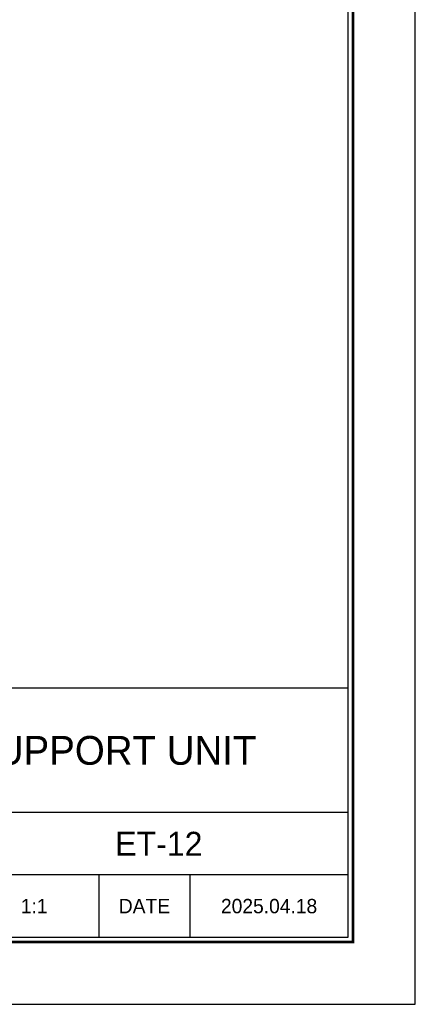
# Model space of a CAD drawing. Header units: millimetres. Extents: x 6885 to 7375, y -821 to -475.
# Tile 2 of 3: x 7307 to 7375, y -821 to -652. Entities that reach past the tile are written whole.
import ezdxf
from ezdxf.enums import TextEntityAlignment as Align

# ---------------------------------------------------------------- set-up
doc = ezdxf.new("R2010")
doc.units = ezdxf.units.MM
doc.header["$LTSCALE"] = 5
doc.layers.add('가는실선', color=1, linetype='Continuous')
doc.layers.add('외형선', color=3, linetype='Continuous')

# ---------------------------------------------------------------- blocks, each defined once
blk = doc.blocks.new('A4도각')
at = {"layer": '가는실선'}
for p, q in [((290, 20), (186, 20)), ((290, 13.5), (241, 13.5)), ((264, 13.5), (264, 7)), ((273.5, 13.5), (273.5, 7))]:
    blk.add_line(p, q, dxfattribs=at)
at = {"layer": '외형선'}
blk.add_line((290, 33), (160, 33), dxfattribs=at)
at = {"layer": '외형선', "color": 0}
blk.add_lwpolyline([(297, 210), (0, 210), (0, 0), (297, 0)], close=True, dxfattribs=at)
at = {"layer": '외형선', "const_width": 0.25}
blk.add_lwpolyline([(290.5, 6.5), (290.5, 203.5), (10, 203.5), (10, 6.5)], close=True, dxfattribs=at)
at = {"layer": '외형선'}
blk.add_lwpolyline([(290, 7), (290, 203), (10.5, 203), (10.5, 7)], close=True, dxfattribs=at)
at = {"color": 3}
blk.add_text('DATE', height=1.5, dxfattribs=at).set_placement((268.75, 10.25), align=Align.MIDDLE_CENTER)
for tag, height, p in [('REASONOFREVISIONS', 1.25, (88.5, 15.75)), ('REVISIONER', 1.25, (114.5, 15.75)), ('CHECKER', 1.25, (127.5, 15.75)), ('REVISIONDATE', 1.25, (140.5, 15.75)), ('HEATTREAT', 0.8, (153.5, 14)), ('SCALE', 1.5, (257.25, 10.25)), ('DATE', 1.5, (281.75, 10.25)), ('APRROVEDFINISH', 0.8, (153.5, 8.800000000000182))]:
    blk.add_attdef(tag, text='', height=height, dxfattribs=at).set_placement(p, align=Align.MIDDLE_CENTER)
for tag, p in [('필렛', (179.25, 10.89999999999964)), ('모따기', (179.25, 8.300000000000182))]:
    blk.add_attdef(tag, text='', height=1.15, dxfattribs=at).set_placement(p, align=Align.MIDDLE_LEFT)
at = {"layer": '외형선'}
for tag, height, p in [('APPROVED', 1.5, (219.75, 30.83333333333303)), ('도면타이틀', 5, (265.5, 26.5)), ('CHECKED', 1.5, (219.75, 26.5)), ('DRAWED', 1.5, (219.75, 22.16666666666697)), ('도면번호', 2.5, (270.25, 16.75)), ('도면SIZE', 2, (237.7612911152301, 11.44390227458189))]:
    blk.add_attdef(tag, text='', height=height, dxfattribs=at).set_placement(p, align=Align.MIDDLE_CENTER)

msp = doc.modelspace()

# ---------------------------------------------------------------- block references
ref = msp.add_blockref('A4도각', (6884.627593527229, -821.0655051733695), dxfattribs=dict(xscale=1.65, yscale=1.65, zscale=1.65))
ref.add_attrib('DATE', '2025.04.18', dxfattribs={"color": 3, "height": 2.475}).set_placement((7349.515093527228, -804.1530051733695), align=Align.MIDDLE_CENTER)
ref.add_attrib('SCALE', '1:1', dxfattribs={"color": 3, "height": 2.475}).set_placement((7309.090093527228, -804.1530051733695), align=Align.MIDDLE_CENTER)
ref.add_attrib('도면번호', 'ET-12', dxfattribs={"layer": '외형선', "height": 4.125}).set_placement((7330.540093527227, -793.4280051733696), align=Align.MIDDLE_CENTER)
ref.add_attrib('도면타이틀', 'SUPPORT UNIT', dxfattribs={"layer": '외형선', "height": 4.95}).set_placement((7322.702593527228, -777.3405051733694), align=Align.MIDDLE_CENTER)

doc.saveas('drawing.dxf')
